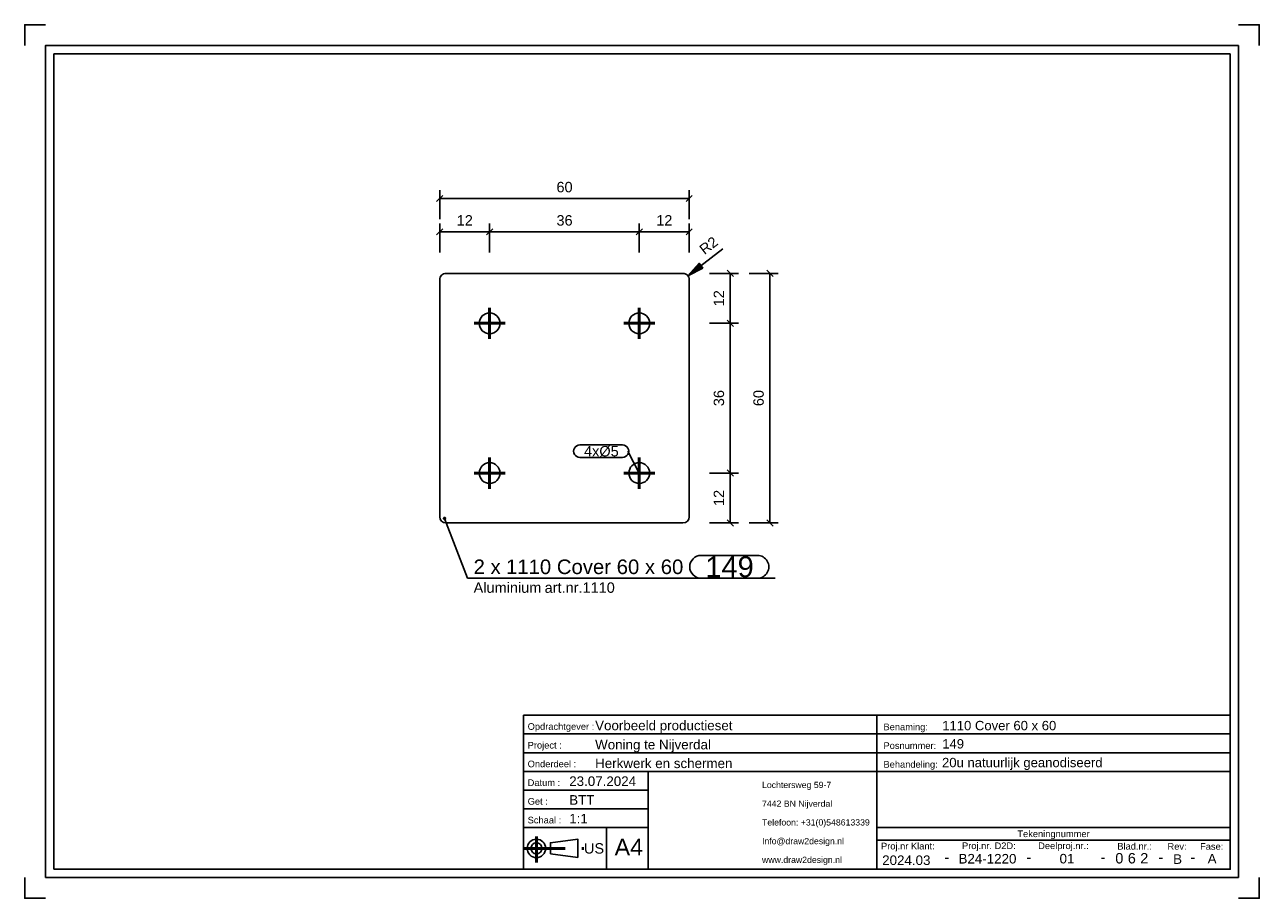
# Model space of a CAD drawing. Header units: millimetres. Extents: x 325 to 622, y -283 to -73.
import ezdxf
from ezdxf.enums import TextEntityAlignment as Align

# ---------------------------------------------------------------- set-up
doc = ezdxf.new("R2010")
doc.units = ezdxf.units.MM
doc.linetypes.add('STRICHPUNKT2', pattern=[18.5, 10, -4, 0.5, -4])
doc.layers.get('0').update_dxf_attribs({"linetype": 'CONTINUOUS'})
for name, color, linetype in [('DIM49', 4, 'CONTINUOUS'), ('TXT_ALL', 7, 'CONTINUOUS'), ('TXT_DIM49', 2, 'CONTINUOUS'), ('TXT_YELLOW', 2, 'CONTINUOUS')]:
    doc.layers.add(name, color=color, linetype=linetype)
doc.layers.add('LE_ALL', color=7, linetype='CONTINUOUS', lineweight=50)
doc.styles.add('ARIAL', font='arial.ttf')

# ---------------------------------------------------------------- blocks, each defined once
blk = doc.blocks.new('TFIELD_00005', base_point=(502.35, -274.12))
at = {"layer": 'TXT_YELLOW', "style": 'ARIAL'}
for s, p in [('Lochtersweg 59-7', (502.35, -256.12)), ('7442 BN Nijverdal', (502.35, -260.62)), ('Telefoon: +31(0)548613339', (502.35, -265.12)), ('Info@draw2design.nl', (502.35, -269.62)), ('www.draw2design.nl', (502.35, -274.12))]:
    blk.add_text(s, height=1.5, dxfattribs=at).set_placement(p, align=Align.MIDDLE_LEFT)
blk = doc.blocks.new('FLEX_00004', base_point=(515.16, -276.37))
blk.add_blockref('TFIELD_00005', (502.35, -274.12))
blk = doc.blocks.new('D2D_00003', base_point=(475.22, -274.51))
blk.add_blockref('FLEX_00004', (515.16, -276.37))
blk = doc.blocks.new('TFIELD_00007', base_point=(466.89, -271.06))
at = {"layer": 'TXT_YELLOW', "style": 'ARIAL'}
blk.add_text('A4', height=4, dxfattribs=at).set_placement((466.89, -271.06), align=Align.MIDDLE_LEFT)
blk = doc.blocks.new('FLEX_00006', base_point=(470.27, -271.06))
blk.add_blockref('TFIELD_00007', (466.89, -271.06))
blk = doc.blocks.new('TFIELD_00013', base_point=(459.51, -271.37))
at = {"layer": 'TXT_YELLOW', "style": 'ARIAL'}
blk.add_text('US', height=2.5, dxfattribs=at).set_placement((459.51, -271.37), align=Align.MIDDLE_LEFT)
blk = doc.blocks.new('FLEX_00012', base_point=(459.51, -271.37))
blk.add_blockref('TFIELD_00013', (459.51, -271.37))
blk = doc.blocks.new('US_00011', base_point=(449.41, -271.37))
blk.add_line((451.43, -272.7), (458, -273.59))
blk.add_lwpolyline([(451.43, -272.7), (451.43, -270.03), (458, -269.15), (458, -273.59)])
for radius in [2.22, 1.33]:
    blk.add_circle((448.08, -271.37), radius)
at = {"layer": 'LE_ALL', "color": 1, "linetype": 'STRICHPUNKT2'}
for p, q in [((448.08, -268.55), (448.08, -274.77)), ((444.97, -271.37), (459.84, -271.37))]:
    blk.add_line(p, q, dxfattribs=at)
blk.add_blockref('FLEX_00012', (459.51, -271.37))
blk = doc.blocks.new('SCHRIFE_00015', base_point=(455.97, -256.37))
for p, q in [((444.97, -239.37), (529.97, -239.37)), ((444.97, -239.37), (444.97, -276.37)), ((529.97, -239.37), (614.97, -239.37)), ((529.97, -276.37), (529.97, -239.37)), ((614.97, -239.37), (614.97, -276.37)), ((444.97, -243.87), (529.97, -243.87)), ((529.97, -243.87), (614.97, -243.87)), ((444.97, -248.37), (529.97, -248.37)), ((529.97, -248.37), (614.97, -248.37)), ((444.97, -252.87), (614.97, -252.87)), ((474.97, -252.87), (474.97, -276.37)), ((474.97, -257.37), (444.97, -257.37)), ((474.97, -261.87), (444.97, -261.87)), ((474.97, -266.37), (444.97, -266.37)), ((464.97, -266.37), (464.97, -276.37)), ((614.97, -266.37), (529.97, -266.37)), ((614.97, -269.37), (529.97, -269.37)), ((614.97, -276.37), (444.97, -276.37))]:
    blk.add_line(p, q)
at = {"layer": 'TXT_YELLOW', "style": 'ARIAL'}
for s, height, p in [('Voorbeeld productieset', 2.3, (462.2, -242.97)), ('1110 Cover 60 x 60', 2.25, (545.7, -242.97)), ('Woning te Nijverdal', 2.3, (462.2, -247.57)), ('149', 2.25, (545.7, -247.36)), ('20u natuurlijk geanodiseerd', 2.25, (545.65, -251.86)), ('Herkwerk en schermen', 2.3, (462.2, -252.07)), ('23.07.2024', 2.3, (455.97, -256.37)), ('BTT', 2.3, (455.97, -260.87)), ('1:1', 2.3, (455.97, -265.37))]:
    blk.add_text(s, height=height, dxfattribs=at).set_placement(p)
for s, height, p in [('2024.03', 2.3, (537.06, -275.37)), ('B24-1220', 2.3, (556.58, -275.01)), ('01', 2.3, (575.71, -274.99)), ('B', 2.3, (602.32, -275.1)), ('A', 2.3, (610.62, -275)), ('-', 2.5, (546.8, -274.71)), ('-', 2.5, (566.55, -274.71)), ('-', 2.5, (584.38, -274.71)), ('-', 2.5, (598.31, -274.71)), ('-', 2.5, (605.97, -274.71))]:
    blk.add_text(s, height=height, dxfattribs=at).set_placement(p, align=Align.CENTER)
blk = doc.blocks.new('TFIELD_00019', base_point=(593.33, -273.74))
at = {"layer": 'TXT_ALL', "style": 'ARIAL'}
blk.add_text('2', height=2.5, dxfattribs=at).set_placement((593.33, -273.74), align=Align.MIDDLE_LEFT)
blk = doc.blocks.new('2_00018')
blk.add_blockref('TFIELD_00019', (593.33, -273.74))
blk = doc.blocks.new('TELLER1_00017')
blk.add_blockref('2_00018', (0, 0))
blk = doc.blocks.new('TFIELD_00022', base_point=(590.33, -273.74))
at = {"layer": 'TXT_ALL', "style": 'ARIAL'}
blk.add_text('6', height=2.5, dxfattribs=at).set_placement((590.33, -273.74), align=Align.MIDDLE_LEFT)
blk = doc.blocks.new('6_00021')
blk.add_blockref('TFIELD_00022', (590.33, -273.74))
blk = doc.blocks.new('TELLER2_00020')
blk.add_blockref('6_00021', (0, 0))
blk = doc.blocks.new('TFIELD_00025', base_point=(587.33, -273.74))
at = {"layer": 'TXT_ALL', "style": 'ARIAL'}
blk.add_text('0', height=2.5, dxfattribs=at).set_placement((587.33, -273.74), align=Align.MIDDLE_LEFT)
blk = doc.blocks.new('0_00024')
blk.add_blockref('TFIELD_00025', (587.33, -273.74))
blk = doc.blocks.new('TELLER3_00023')
blk.add_blockref('0_00024', (0, 0))
blk = doc.blocks.new('NL_00026', base_point=(445.97, -242.87))
at = {"layer": 'TXT_ALL', "color": 1, "style": 'ARIAL'}
blk.add_text('Tekeningnummer', height=1.6, dxfattribs=at).set_placement((572.47, -267.87), align=Align.MIDDLE_CENTER)
at = {"layer": 'TXT_YELLOW', "style": 'ARIAL'}
for s, p in [('Opdrachtgever :', (445.97, -242.87)), ('Benaming:', (531.57, -242.97)), ('Project :', (445.97, -247.37)), ('Posnummer:', (531.57, -247.47)), ('Onderdeel :', (445.97, -251.87)), ('Behandeling:', (531.57, -251.97)), ('Datum :', (445.97, -256.37)), ('Get :', (445.97, -260.87)), ('Schaal :', (445.97, -265.37)), ('Proj.nr Klant:', (530.97, -271.62)), ('Proj.nr. D2D:', (550.46, -271.54)), ('Deelproj.nr.:', (568.78, -271.54)), ('Blad.nr.:', (587.82, -271.66)), ('Rev:', (599.89, -271.7)), ('Fase:', (607.73, -271.7))]:
    blk.add_text(s, height=1.6, dxfattribs=at).set_placement(p)
blk = doc.blocks.new('SCHRIFE_00014')
for name, p in [('SCHRIFE_00015', (455.97, -256.37)), ('NL_00026', (445.97, -242.87)), ('TELLER3_00023', (0, 0)), ('TELLER2_00020', (0, 0)), ('TELLER1_00017', (0, 0))]:
    blk.add_blockref(name, p)
blk = doc.blocks.new('DINA4Q_00002', base_point=(614.97, -80.37))
for p, q in [((616.97, -78.37), (616.97, -278.37)), ((331.97, -276.37), (331.97, -80.37)), ((331.97, -80.37), (614.97, -80.37)), ((329.97, -278.37), (616.97, -278.37))]:
    blk.add_line(p, q)
for points in [[(324.97, -78.37), (324.97, -73.37), (329.97, -73.37)], [(616.97, -73.37), (621.97, -73.37), (621.97, -78.37)], [(329.97, -278.37), (329.97, -78.37), (616.97, -78.37)], [(614.97, -80.37), (614.97, -276.37), (331.97, -276.37)], [(324.97, -278.37), (324.97, -283.37), (329.97, -283.37)], [(616.97, -283.37), (621.97, -283.37), (621.97, -278.37)]]:
    blk.add_lwpolyline(points)
for name, p in [('SCHRIFE_00014', (0, 0)), ('D2D_00003', (475.22, -274.51)), ('US_00011', (449.41, -271.37)), ('FLEX_00006', (470.27, -271.06))]:
    blk.add_blockref(name, p)
blk = doc.blocks.new('_ZBL0068_00001')
blk.add_blockref('DINA4Q_00002', (614.97, -80.37))
blk = doc.blocks.new('_D1', base_point=(488.51, -128.78))
at = {"layer": 'DIM49', "color": 1}
for p, q in [((484.51, -133.74), (492.92, -127.28)), ((484.7, -133.64), (484.6, -133.64)), ((485.1, -133.44), (484.77, -133.44)), ((485.49, -133.24), (484.95, -133.24)), ((485.89, -133.04), (485.13, -133.04)), ((486.28, -132.84), (485.31, -132.84)), ((486.68, -132.64), (485.49, -132.64)), ((487.07, -132.44), (485.67, -132.44)), ((487.46, -132.24), (485.85, -132.24)), ((487.86, -132.04), (486.03, -132.04)), ((486.21, -131.84), (488.09, -131.84)), ((486.39, -131.64), (487.94, -131.64)), ((486.57, -131.44), (487.78, -131.44)), ((486.75, -131.24), (487.63, -131.24)), ((486.93, -131.04), (487.48, -131.04)), ((487.11, -130.84), (487.32, -130.84))]:
    blk.add_line(p, q, dxfattribs=at)
blk.add_lwpolyline([(488.14, -131.9), (484.51, -133.74), (487.22, -130.71)], close=True, dxfattribs=at)
at = {"layer": 'TXT_DIM49', "style": 'ARIAL'}
for s, p in [('2', (490.48, -127.26)), ('R', (488.51, -128.78))]:
    blk.add_text(s, height=2.5, rotation=37.5001, dxfattribs=at).set_placement(p)
blk = doc.blocks.new('_D2', base_point=(428.9, -121.65))
at = {"layer": 'DIM49', "color": 1}
for p, q in [((424.82, -128.15), (424.82, -121.15)), ((436.82, -128.15), (436.82, -121.15)), ((425.57, -122.4), (424.07, -123.9)), ((424.82, -123.15), (436.82, -123.15)), ((436.07, -123.9), (437.57, -122.4))]:
    blk.add_line(p, q, dxfattribs=at)
at = {"layer": 'TXT_DIM49', "style": 'ARIAL'}
blk.add_text('12', height=2.5, dxfattribs=at).set_placement((428.9, -121.65))
blk = doc.blocks.new('_D3', base_point=(452.9, -121.65))
at = {"layer": 'DIM49', "color": 1}
for p, q in [((436.82, -128.15), (436.82, -121.15)), ((472.82, -128.15), (472.82, -121.15)), ((437.57, -122.4), (436.07, -123.9)), ((436.82, -123.15), (472.82, -123.15)), ((472.07, -123.9), (473.57, -122.4))]:
    blk.add_line(p, q, dxfattribs=at)
at = {"layer": 'TXT_DIM49', "style": 'ARIAL'}
blk.add_text('36', height=2.5, dxfattribs=at).set_placement((452.9, -121.65))
blk = doc.blocks.new('_D4', base_point=(476.9, -121.65))
at = {"layer": 'DIM49', "color": 1}
for p, q in [((472.82, -128.15), (472.82, -121.15)), ((484.82, -128.15), (484.82, -121.15)), ((473.57, -122.4), (472.07, -123.9)), ((472.82, -123.15), (484.82, -123.15)), ((484.07, -123.9), (485.57, -122.4))]:
    blk.add_line(p, q, dxfattribs=at)
at = {"layer": 'TXT_DIM49', "style": 'ARIAL'}
blk.add_text('12', height=2.5, dxfattribs=at).set_placement((476.9, -121.65))
blk = doc.blocks.new('_D5', base_point=(452.9, -113.65))
at = {"layer": 'DIM49', "color": 1}
for p, q in [((425.57, -114.4), (424.07, -115.9)), ((424.82, -120.15), (424.82, -113.15)), ((424.82, -115.15), (484.82, -115.15)), ((484.07, -115.9), (485.57, -114.4)), ((484.82, -120.15), (484.82, -113.15))]:
    blk.add_line(p, q, dxfattribs=at)
at = {"layer": 'TXT_DIM49', "style": 'ARIAL'}
blk.add_text('60', height=2.5, dxfattribs=at).set_placement((452.9, -113.65))
blk = doc.blocks.new('_D6', base_point=(493.22, -189.07))
at = {"layer": 'DIM49', "color": 1}
for p, q in [((489.72, -181.15), (496.72, -181.15)), ((495.47, -181.9), (493.97, -180.4)), ((494.72, -193.15), (494.72, -181.15)), ((493.97, -192.4), (495.47, -193.9)), ((489.72, -193.15), (496.72, -193.15))]:
    blk.add_line(p, q, dxfattribs=at)
at = {"layer": 'TXT_DIM49', "style": 'ARIAL'}
blk.add_text('12', height=2.5, rotation=90.0002, dxfattribs=at).set_placement((493.22, -189.07))
blk = doc.blocks.new('_D7', base_point=(493.22, -165.07))
at = {"layer": 'DIM49', "color": 1}
for p, q in [((489.72, -145.15), (496.72, -145.15)), ((495.47, -145.9), (493.97, -144.4)), ((494.72, -181.15), (494.72, -145.15)), ((489.72, -181.15), (496.72, -181.15)), ((493.97, -180.4), (495.47, -181.9))]:
    blk.add_line(p, q, dxfattribs=at)
at = {"layer": 'TXT_DIM49', "style": 'ARIAL'}
blk.add_text('36', height=2.5, rotation=90.0002, dxfattribs=at).set_placement((493.22, -165.07))
blk = doc.blocks.new('_D8', base_point=(493.22, -141.07))
at = {"layer": 'DIM49', "color": 1}
for p, q in [((489.72, -133.15), (496.72, -133.15)), ((495.47, -133.9), (493.97, -132.4)), ((494.72, -145.15), (494.72, -133.15)), ((489.72, -145.15), (496.72, -145.15)), ((493.97, -144.4), (495.47, -145.9))]:
    blk.add_line(p, q, dxfattribs=at)
at = {"layer": 'TXT_DIM49', "style": 'ARIAL'}
blk.add_text('12', height=2.5, rotation=90.0002, dxfattribs=at).set_placement((493.22, -141.07))
blk = doc.blocks.new('_D9', base_point=(502.76, -165.07))
at = {"layer": 'DIM49', "color": 1}
for p, q in [((499.26, -133.15), (506.26, -133.15)), ((505.01, -133.9), (503.51, -132.4)), ((504.26, -193.15), (504.26, -133.15)), ((503.51, -192.4), (505.01, -193.9)), ((499.26, -193.15), (506.26, -193.15))]:
    blk.add_line(p, q, dxfattribs=at)
at = {"layer": 'TXT_DIM49', "style": 'ARIAL'}
blk.add_text('60', height=2.5, rotation=90.0002, dxfattribs=at).set_placement((502.76, -165.07))
blk = doc.blocks.new('SHAPE_00047', base_point=(472.82, -181.15))
at = {"layer": 'DIM49', "color": 3}
for p, q in [((458.53, -174.4), (468.78, -174.4)), ((468.78, -177.4), (458.53, -177.4)), ((472.82, -181.15), (470.03, -175.9))]:
    blk.add_line(p, q, dxfattribs=at)
for centre, start_param, end_param in [((458.53, -175.9), 1.570796, 4.712389), ((468.78, -175.9), 4.712389, 7.853982)]:
    blk.add_ellipse(centre, major_axis=(1.5, 0), ratio=1, start_param=start_param, end_param=end_param, dxfattribs=at)
at = {"layer": 'TXT_DIM49', "style": 'ARIAL'}
blk.add_text('4xØ5', height=2.5, dxfattribs=at).set_placement((459.53, -175.9), align=Align.MIDDLE_LEFT)
blk = doc.blocks.new('SHAPE_00048', base_point=(426, -192.05))
at = {"layer": 'DIM49', "color": 3}
for p, q in [((425.74, -192.02), (426.25, -192.02)), ((425.79, -192.22), (426.2, -192.22)), ((426.11, -191.82), (425.89, -191.82)), ((426, -192.05), (431.46, -206.43)), ((487.71, -200.93), (501.23, -200.93)), ((431.46, -206.43), (505.48, -206.43)), ((501.23, -206.43), (487.71, -206.43))]:
    blk.add_line(p, q, dxfattribs=at)
blk.add_lwpolyline([(425.84, -191.84), (425.79, -191.89), (425.76, -191.95), (425.74, -192.01), (425.73, -192.08), (425.75, -192.15), (425.78, -192.21), (425.83, -192.26), (425.89, -192.29), (425.95, -192.31), (426.02, -192.32), (426.09, -192.3), (426.15, -192.27), (426.2, -192.22), (426.24, -192.16), (426.26, -192.1), (426.26, -192.03), (426.24, -191.96), (426.21, -191.9), (426.16, -191.85), (426.1, -191.81), (426.04, -191.79), (425.97, -191.79), (425.9, -191.81)], close=True, dxfattribs=at)
for centre, start_param, end_param in [((487.71, -203.68), 3.141593, 6.283185), ((501.23, -203.68), 0, 3.141593)]:
    blk.add_ellipse(centre, major_axis=(0, -2.75), ratio=1, start_param=start_param, end_param=end_param, dxfattribs=at)
at = {"layer": 'TXT_DIM49', "style": 'ARIAL'}
for s, height, p in [('2 x', 3.5, (432.96, -203.68)), ('1110 Cover 60 x 60', 3.5, (440.75, -203.68)), ('149', 5, (488.71, -203.68)), ('Aluminium', 2.5, (432.96, -208.68)), ('art.nr.1110', 2.5, (450.04, -208.68))]:
    blk.add_text(s, height=height, dxfattribs=at).set_placement(p, align=Align.MIDDLE_LEFT)
blk = doc.blocks.new('1110 Cover 60 x 60_00032', base_point=(439.32, -145.15))
for p, q in [((424.82, -191.65), (424.82, -134.65)), ((483.32, -193.15), (426.32, -193.15))]:
    blk.add_line(p, q)
blk.add_lwpolyline([(484.82, -191.65), (484.82, -134.65, 0.414214), (483.32, -133.15), (426.32, -133.15, 0.414214), (424.82, -134.65)], format="xyb")
for centre in [(436.82, -145.15), (472.82, -145.15), (436.82, -181.15), (472.82, -181.15)]:
    blk.add_circle(centre, 2.5)
for centre, start, end in [((426.32, -191.65), 180, -90), ((483.32, -191.65), -90, 0)]:
    blk.add_arc(centre, 1.5, start, end)
for name, p in [('_D5', (452.9, -113.65)), ('_D2', (428.9, -121.65)), ('_D3', (452.9, -121.65)), ('_D4', (476.9, -121.65)), ('_D1', (488.51, -128.78)), ('_D8', (493.22, -141.07)), ('_D9', (502.76, -165.07)), ('_D7', (493.22, -165.07)), ('SHAPE_00047', (472.82, -181.15)), ('_D6', (493.22, -189.07)), ('SHAPE_00048', (426, -192.05))]:
    blk.add_blockref(name, p)
blk = doc.blocks.new('_00034', base_point=(472.82, -181.15))
at = {"layer": 'LE_ALL', "color": 1, "linetype": 'STRICHPUNKT2'}
for p, q in [((436.82, -145.15), (436.82, -141.4)), ((436.82, -145.15), (436.82, -141.4)), ((472.82, -145.15), (472.82, -141.4)), ((472.82, -145.15), (472.82, -141.4)), ((436.82, -145.15), (433.07, -145.15)), ((436.82, -145.15), (433.07, -145.15)), ((436.82, -145.15), (436.82, -148.9)), ((436.82, -145.15), (440.57, -145.15)), ((436.82, -145.15), (436.82, -148.9)), ((436.82, -145.15), (440.57, -145.15)), ((472.82, -145.15), (469.07, -145.15)), ((472.82, -145.15), (469.07, -145.15)), ((472.82, -145.15), (472.82, -148.9)), ((472.82, -145.15), (476.57, -145.15)), ((472.82, -145.15), (472.82, -148.9)), ((472.82, -145.15), (476.57, -145.15)), ((436.82, -181.15), (436.82, -177.4)), ((436.82, -181.15), (436.82, -177.4)), ((472.82, -181.15), (472.82, -177.4)), ((472.82, -181.15), (472.82, -177.4)), ((436.82, -181.15), (433.07, -181.15)), ((436.82, -181.15), (433.07, -181.15)), ((436.82, -181.15), (436.82, -184.9)), ((436.82, -181.15), (440.57, -181.15)), ((436.82, -181.15), (436.82, -184.9)), ((436.82, -181.15), (440.57, -181.15)), ((472.82, -181.15), (469.07, -181.15)), ((472.82, -181.15), (469.07, -181.15)), ((472.82, -181.15), (472.82, -184.9)), ((472.82, -181.15), (476.57, -181.15)), ((472.82, -181.15), (472.82, -184.9)), ((472.82, -181.15), (476.57, -181.15))]:
    blk.add_line(p, q, dxfattribs=at)
blk = doc.blocks.new('_00033')
blk.add_blockref('_00034', (472.82, -181.15))
blk = doc.blocks.new('1110 Cover 60 x 60_00031')
for name, p in [('1110 Cover 60 x 60_00032', (439.32, -145.15)), ('_00033', (0, 0))]:
    blk.add_blockref(name, p)
blk = doc.blocks.new('Afdekkapje + montage_00030')
blk.add_blockref('1110 Cover 60 x 60_00031', (0, 0))
blk = doc.blocks.new('Tussenkoker_00029')
blk.add_blockref('Afdekkapje + montage_00030', (0, 0))
blk = doc.blocks.new('_A3D0177_00028')
blk.add_blockref('Tussenkoker_00029', (0, 0))
blk = doc.blocks.new('_ANS0177_00027')
blk.add_blockref('_A3D0177_00028', (0, 0))

msp = doc.modelspace()

# ---------------------------------------------------------------- block references
for name in ['_ZBL0068_00001', '_ANS0177_00027']:
    msp.add_blockref(name, (0, 0))

doc.saveas('drawing.dxf')
